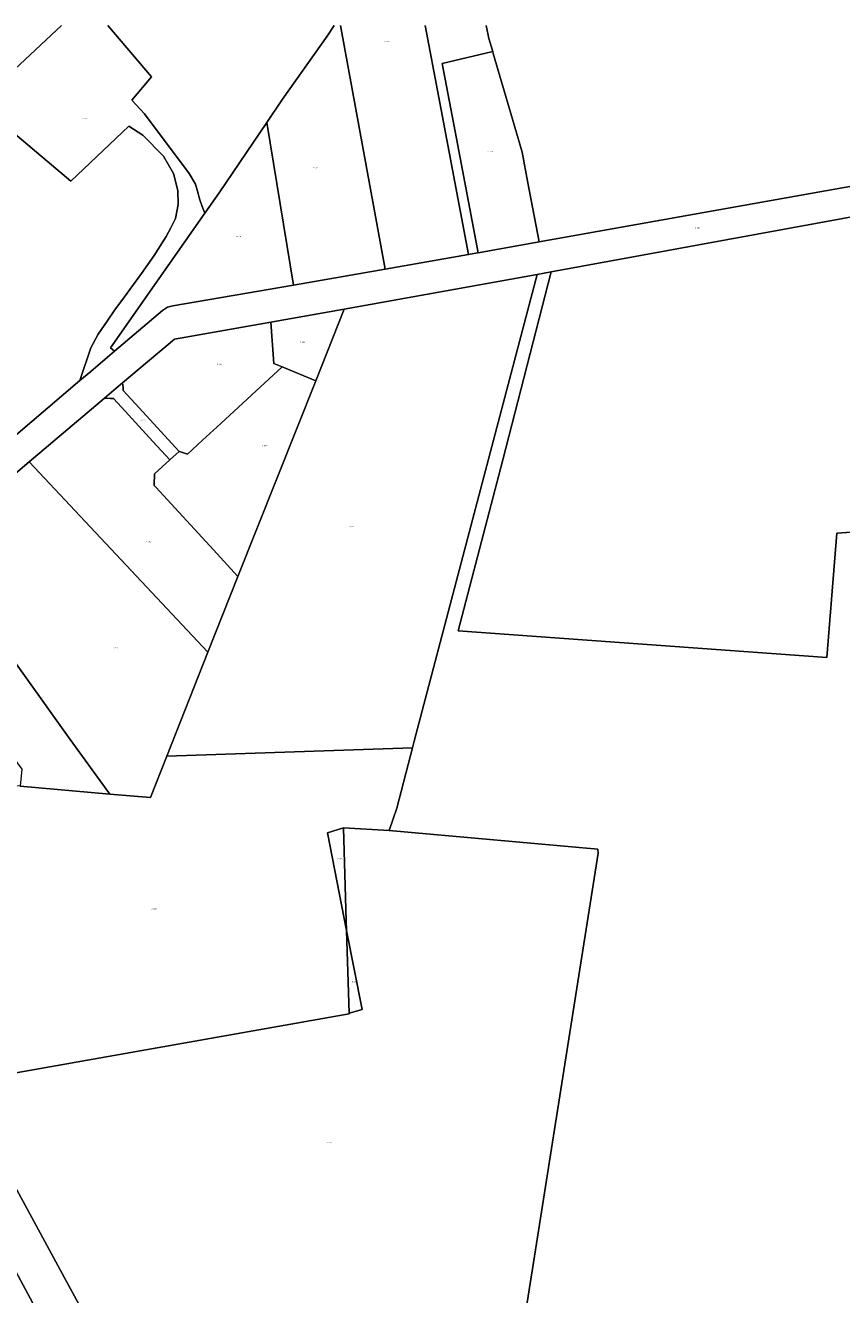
# Model space of a CAD drawing. Header units: metres. Extents: x 207466 to 209466, y 475780 to 477780.
# Tile 151 of 189: x 207879 to 208137, y 477379 to 477780. Entities that reach past the tile are written whole.
import ezdxf
from ezdxf.enums import TextEntityAlignment as Align

# ---------------------------------------------------------------- set-up
doc = ezdxf.new("R2010")
doc.units = ezdxf.units.M
doc.layers.get('0').update_dxf_attribs({"color": 253, "linetype": 'CONTINUOUS'})
doc.layers.add('B-WE-KG-GRENS_PERCEEL-GV', color=150, linetype='CONTINUOUS', lineweight=18)
doc.layers.add('B-WE-KG-GRENS_PERCEEL-S', color=150, linetype='CONTINUOUS', lineweight=25)
doc.styles.add('NLCS-ISO', font='NLCS-ISO.ttf')

# ---------------------------------------------------------------- blocks, each defined once
blk = doc.blocks.new('SKG-PERCEELNUMMER-SO')
at = {"style": 'NLCS-ISO', "oblique": 10, "flags": 1}
blk.add_attdef('GEMEENTECODE', text='', height=1.8, dxfattribs=at).set_placement((0, 2.6), align=Align.MIDDLE_CENTER)
at = {"style": 'NLCS-ISO', "oblique": 10}
blk.add_attdef('SECTIE', text='', height=1.8, dxfattribs=at).set_placement((-0.5, 0), align=Align.MIDDLE_RIGHT)
blk.add_attdef('PERCEELNUMMER', text='', height=1.8, dxfattribs=at).set_placement((0.5, 0), align=Align.MIDDLE_LEFT)

msp = doc.modelspace()

# ---------------------------------------------------------------- linework, layer by layer
at = {"layer": 'B-WE-KG-GRENS_PERCEEL-GV'}
for points in [[(207816.32, 477600.04), (207895.92, 477667.84), (207899.4, 477678.23), (207901.63, 477682.48), (207904.5, 477686.63), (207906.98, 477690.16), (207909.98, 477694.29), (207915.39, 477701.64), (207919.42, 477707.37), (207923.15, 477713.41), (207924.62, 477716.13), (207926.09, 477719.02), (207927, 477723.52), (207926.84, 477727.9), (207925.49, 477733.26), (207922.31, 477738.73), (207915.79, 477745.42), (207911.42, 477748.22), (207893.06, 477730.83), (207863.78, 477755.52), (207890.05, 477780.08)], [(207890.05, 477780.08), (207863.78, 477755.52), (207893.06, 477730.83), (207911.42, 477748.22), (207915.79, 477745.42), (207922.31, 477738.73), (207925.49, 477733.26), (207926.84, 477727.9), (207927, 477723.52), (207926.09, 477719.02), (207924.62, 477716.13), (207923.15, 477713.41), (207919.42, 477707.37), (207915.39, 477701.64), (207909.98, 477694.29), (207906.98, 477690.16), (207904.5, 477686.63), (207901.63, 477682.48), (207899.4, 477678.23), (207895.92, 477667.84), (207899.32, 477670.74), (207904.61, 477675.25)], [(207904.61, 477675.25), (207906.83, 477677.14), (207905.6, 477678.16), (207935.42, 477720.69), (207934.52, 477722.8), (207933.85, 477724.97), (207933.12, 477727.69), (207932.46, 477729.95), (207930.5, 477733.28), (207916.37, 477752.09), (207912.35, 477756.41), (207918.58, 477763.87), (207904.69, 477780.08)], [(207904.69, 477780.08), (207918.58, 477763.87), (207912.35, 477756.41), (207916.37, 477752.09), (207930.5, 477733.28), (207932.46, 477729.95), (207933.12, 477727.69), (207933.85, 477724.97), (207934.52, 477722.8), (207935.42, 477720.69), (207939.96, 477727.17), (207955.02, 477749.4), (207959.98, 477756.75), (207974.12, 477776.7), (207976.34, 477780.08)], [(207976.34, 477780.08), (207974.12, 477776.7), (207959.98, 477756.75), (207955.02, 477749.4), (207963.4, 477698.01)], [(207963.4, 477698.01), (207992.46, 477703.01), (207978.34, 477780.08)], [(207978.34, 477780.08), (207992.46, 477703.01), (208018.76, 477707.66), (208009.44, 477757.25), (208005.08, 477780.08)], [(208005.08, 477780.08), (208009.44, 477757.25), (208018.76, 477707.66), (208021.66, 477708.18), (208021.89, 477708.22)], [(208021.89, 477708.22), (208015.01, 477744.31), (208010.49, 477767.99), (208026.45, 477771.85), (208025.25, 477775.95), (208024.42, 477780.08)], [(208024.42, 477780.08), (208025.25, 477775.95), (208026.45, 477771.85), (208026.63, 477771.25), (208032.72, 477750.47), (208035.76, 477740.04), (208037.59, 477730.31), (208041.15, 477711.68), (208324.54, 477762.11)], [(208324.54, 477762.11), (208041.15, 477711.68), (208021.89, 477708.22), (208021.66, 477708.18), (208018.76, 477707.66), (207992.46, 477703.01), (207963.4, 477698.01), (207925.29, 477691.45), (207923.55, 477690.98), (207922, 477689.99), (207906.83, 477677.14), (207904.61, 477675.25), (207899.32, 477670.74), (207895.92, 477667.84), (207816.32, 477600.04)], [(207848.84, 477615.84), (207879.82, 477642.11), (207898.24, 477657.68), (207903.71, 477662.31), (207905.2, 477663.57), (207907.35, 477665.38), (207909.4, 477667.11), (207925.79, 477680.96), (207956.32, 477686.33), (207979.52, 477690.41), (208040.52, 477701.4), (208044.98, 477702.22), (208202.32, 477730.99)], [(208273.88, 477629.07), (208135.26, 477619.56), (208132.15, 477580.32), (208015.54, 477588.72), (208029.61, 477642.78), (208044.98, 477702.22), (208040.52, 477701.4), (208001.63, 477553.92), (208001.07, 477551.77), (207996.13, 477532.71), (207994.94, 477529.34), (207993.75, 477525.65), (208059.71, 477519.78), (208059.82, 477518.43), (208034.45, 477358.51)], [(207905.17, 477358.37), (207891.02, 477384.27), (207866.89, 477428.6), (207857.69, 477445.92), (207847.55, 477465.03), (207825.73, 477506.24), (207816.52, 477523.77), (207811.73, 477532.81), (207808.05, 477537.78), (207802.84, 477540.45), (207798.4, 477542.01), (207753.65, 477546.17), (207745.7, 477540.96), (207749.98, 477535.57), (207758.34, 477532.39), (207764.73, 477532.19), (207793.23, 477529.93), (207798.89, 477528.3), (207800.04, 477526.47), (207803.86, 477519.5), (207820.04, 477489.97), (207850.48, 477432.92), (207882.48, 477373.5)], [(207882.48, 477373.5), (207850.48, 477432.92), (207820.04, 477489.97), (207803.86, 477519.5), (207800.04, 477526.47), (207798.89, 477528.3), (207793.23, 477529.93), (207764.73, 477532.19), (207758.34, 477532.39), (207749.98, 477535.57), (207745.7, 477540.96), (207733.78, 477533.22), (207756.96, 477486.67), (207779.44, 477441.53), (207779.53, 477441.36), (207843.13, 477318.93)], [(208034.45, 477358.51), (208059.82, 477518.43), (208059.71, 477519.78), (207993.75, 477525.65), (207979.21, 477526.44), (207980.14, 477497.05), (207980.23, 477494), (207985.15, 477469.04), (207981.05, 477467.87), (207981.06, 477467.67), (207857.69, 477445.92), (207866.89, 477428.6), (207891.02, 477384.27), (207905.17, 477358.37)]]:
    msp.add_lwpolyline(points, dxfattribs=at)
for points in [[(208026.45, 477771.85), (208010.49, 477767.99), (208015.01, 477744.31), (208021.89, 477708.22), (208041.15, 477711.68), (208037.59, 477730.31), (208035.76, 477740.04), (208032.72, 477750.47), (208026.63, 477771.25)], [(208266.89, 477566.92), (208348.43, 477532.96), (208316.74, 477379.91), (208381.58, 477369.99), (208385.8, 477369.36), (208430.26, 477498.28), (208457.93, 477578.78), (208399.88, 477589.21), (208346.36, 477757.5), (208337.88, 477755.88), (208202.32, 477730.99), (208044.98, 477702.22), (208029.61, 477642.78), (208015.54, 477588.72), (208132.15, 477580.32), (208135.26, 477619.56), (208273.88, 477629.07)], [(207906.83, 477677.14), (207922, 477689.99), (207923.55, 477690.98), (207925.29, 477691.45), (207963.4, 477698.01), (207955.02, 477749.4), (207939.96, 477727.17), (207935.42, 477720.69), (207905.6, 477678.16)], [(208040.52, 477701.4), (207979.52, 477690.41), (207970.49, 477667.75), (207945.87, 477605.95), (207936.32, 477581.99), (207923.37, 477549.16), (208001.07, 477551.77), (208001.63, 477553.92)], [(207956.32, 477686.33), (207957.26, 477673.24), (207959.85, 477672.16), (207970.49, 477667.75), (207979.52, 477690.41)], [(207926.19, 477646.59), (207927.25, 477645.43), (207927.27, 477645.45), (207927.35, 477645.42), (207929.97, 477644.61), (207934.65, 477648.97), (207940.45, 477654.28), (207959.85, 477672.16), (207957.26, 477673.24), (207956.32, 477686.33), (207925.79, 477680.96), (207909.4, 477667.11), (207909.54, 477665.65), (207909.63, 477664.68), (207913.34, 477660.63)], [(207919.4, 477634.85), (207919.4, 477634.7), (207919.93, 477634.12), (207938.11, 477614.38), (207945.87, 477605.95), (207970.49, 477667.75), (207959.85, 477672.16), (207940.45, 477654.28), (207934.65, 477648.97), (207929.97, 477644.61), (207927.35, 477645.42), (207927.27, 477645.45), (207927.25, 477645.43), (207924.34, 477642.74), (207919.54, 477638.31)], [(207905.2, 477663.57), (207903.71, 477662.31), (207905.58, 477662.19), (207906.52, 477662.13), (207909.04, 477659.39), (207918.96, 477648.59), (207924.34, 477642.74), (207927.25, 477645.43), (207926.19, 477646.59), (207913.34, 477660.63), (207909.63, 477664.68), (207909.54, 477665.65), (207909.4, 477667.11), (207907.35, 477665.38)], [(207879.82, 477642.11), (207936.32, 477581.99), (207945.87, 477605.95), (207938.11, 477614.38), (207919.93, 477634.12), (207919.4, 477634.7), (207919.4, 477634.85), (207919.54, 477638.31), (207924.34, 477642.74), (207918.96, 477648.59), (207909.04, 477659.39), (207906.52, 477662.13), (207905.58, 477662.19), (207903.71, 477662.31), (207898.24, 477657.68)], [(207905.32, 477537.16), (207918.23, 477536.04), (207923.37, 477549.16), (207936.32, 477581.99), (207879.82, 477642.11), (207848.84, 477615.84), (207892.87, 477554.36)], [(207905.32, 477537.16), (207892.87, 477554.36), (207848.84, 477615.84), (207834.24, 477603.4), (207868.04, 477557.75), (207877.49, 477544.98), (207876.96, 477539.62)], [(207876.96, 477539.62), (207862.46, 477540.89), (207861.71, 477536.48), (207858.5, 477519.55), (207847.55, 477465.03), (207857.69, 477445.92), (207981.06, 477467.67), (207981.05, 477467.87), (207980.23, 477494), (207974.16, 477524.87), (207979.21, 477526.44), (207993.75, 477525.65), (207994.94, 477529.34), (207996.13, 477532.71), (208001.07, 477551.77), (207923.37, 477549.16), (207918.23, 477536.04), (207905.32, 477537.16)], [(207974.16, 477524.87), (207980.23, 477494), (207980.14, 477497.05), (207979.21, 477526.44)], [(207980.23, 477494), (207981.05, 477467.87), (207985.15, 477469.04)]]:
    msp.add_lwpolyline(points, close=True, dxfattribs=at)

# ---------------------------------------------------------------- block references
at = {"layer": 'B-WE-KG-GRENS_PERCEEL-S', "xscale": 0.2, "yscale": 0.2, "zscale": 0.2}
for p, values in [((207992.55, 477775), {'PERCEELNUMMER': '1683', 'SECTIE': 'B'}), ((207896.79, 477750.64), {'PERCEELNUMMER': '2571', 'SECTIE': 'B'}), ((208025.19, 477740.22), {'PERCEELNUMMER': '2074', 'SECTIE': 'B'}), ((207969.99, 477735.06), {'PERCEELNUMMER': '1351', 'SECTIE': 'B'}), ((208090.85, 477716.06), {'PERCEELNUMMER': '1830', 'SECTIE': 'B'}), ((207945.87, 477713.34), {'PERCEELNUMMER': '1311', 'SECTIE': 'B'}), ((207965.95, 477679.91), {'PERCEELNUMMER': '1789', 'SECTIE': 'B'}), ((207939.64, 477672.95), {'PERCEELNUMMER': '2189', 'SECTIE': 'B'}), ((207915.44, 477655.35), {'PERCEELNUMMER': '2190', 'SECTIE': 'B'}), ((207953.95, 477647.28), {'PERCEELNUMMER': '2188', 'SECTIE': 'B'}), ((207981.35, 477621.71), {'PERCEELNUMMER': '1978', 'SECTIE': 'B'}), ((207917.28, 477616.84), {'PERCEELNUMMER': '2187', 'SECTIE': 'B'}), ((207906.71, 477583.38), {'PERCEELNUMMER': '1336', 'SECTIE': 'B'}), ((207977.83, 477516.72), {'PERCEELNUMMER': '2338', 'SECTIE': 'B'}), ((207919.01, 477500.82), {'PERCEELNUMMER': '2337', 'SECTIE': 'B'}), ((207982.36, 477477.88), {'PERCEELNUMMER': '2339', 'SECTIE': 'B'}), ((207974.36, 477427.06), {'PERCEELNUMMER': '2340', 'SECTIE': 'B'})]:
    msp.add_blockref('SKG-PERCEELNUMMER-SO', p, dxfattribs=at).add_auto_attribs(values)

doc.saveas('drawing.dxf')
